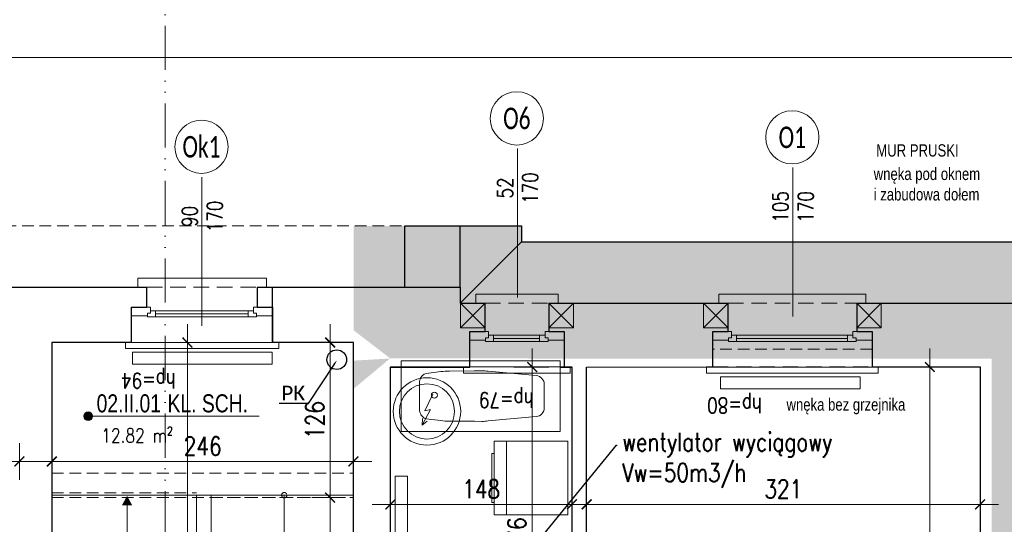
# Model space of a CAD drawing. Header units: millimetres. Extents: x 284606 to 569416, y -192995 to -95103.
# Tile 89 of 178: x 298647 to 299450, y -106456 to -106044. Entities that reach past the tile are written whole.
import ezdxf
from ezdxf import colors
from ezdxf.entities.mleader import LeaderData, LeaderLine
from ezdxf.enums import TextEntityAlignment as Align
from ezdxf.math import Vec2, Vec3

# ---------------------------------------------------------------- set-up
doc = ezdxf.new("R2010")
doc.units = ezdxf.units.MM
doc.linetypes.add('ACAD_ISO12W100', pattern=[21, 12, -3, 0, -3, 0, -3])
doc.linetypes.add('HIDDEN', pattern=[9.525, 6.35, -3.175])
doc.layers.get('0').update_dxf_attribs({"lineweight": 0})
for name, color, linetype, lineweight in [('!STR_Elewacje 0.05', 8, 'Continuous', 5), ('!STR_Konstrukcja 0.20', 200, 'Continuous', 20), ('!STR_Konstrukcja 0.30', 64, 'Continuous', 30), ('!STR_Ocieplenie 0.05', 1, 'Continuous', 5), ('!STR_Opisy 0.09', 8, 'Continuous', 9), ('!STR_Przerywana 0.09', 8, 'HIDDEN', 9), ('!STR_Stolarka okienna', 72, 'Continuous', 15), ('!STR_Wymiarowanie', 254, 'Continuous', 9), ('EKO Opisy 0.09', 8, 'Continuous', 9)]:
    doc.layers.add(name, color=color, linetype=linetype, lineweight=lineweight)
doc.layers.add('!STR_Kreskowanie ścian', color=7, linetype='Continuous', lineweight=5, true_color=0xa6a6a6)
doc.layers.add('EKO Wyposażenie', color=7, linetype='Continuous', lineweight=5, true_color=0x919191)
doc.layers.add('!STR_Obrysy pomieszczeń', color=215, linetype='Continuous', lineweight=9, plot=False)
doc.layers.add('I__KANALIZACJA_SAN', color=7, linetype='KAN_SAN', true_color=0x753b00)
doc.styles.add('1_50', font='txt', dxfattribs={"width": 0.8})
doc.styles.add('AB_Arial', font='NirmalaS.ttf')
doc.styles.add('EKO 1-10', font='romans.shx', dxfattribs={"width": 0.8, "height": 15})
doc.styles.add('EKO 1-5', font='romans.shx', dxfattribs={"width": 0.8, "height": 10})
doc.styles.add('EKO CM 1-50', font='calibri.ttf', dxfattribs={"width": 0.8, "height": 12.5})
doc.styles.add('j-romans', font='romans.shx', dxfattribs={"width": 0.7})
doc.styles.get("Standard").update_dxf_attribs({"font": 'calibri.ttf'})
doc.linetypes.add('KAN_SAN', pattern='A,20,-7,["KS",Standard,S=5,R=0,X=-5,Y=-2.5],-6', length=33)
doc.dimstyles.new('EKO wymiar 1-10', dxfattribs={"dimtxt": 15, "dimasz": 8, "dimexe": 15, "dimexo": 15, "dimgap": 5, "dimtad": 1, "dimdec": 0, "dimtxsty": 'EKO 1-10', "dimblk": 'ARCHTICK', "dimcen": 10, "dimdle": 15, "dimclrd": 256, "dimclre": 256, "dimclrt": 256, "dimazin": 2, "dimtfac": 1, "dimtdec": 0, "dimtmove": 2, "dimatfit": 3, "dimldrblk": 'ARCHTICK', "dimfxl": 15, "dimfxlon": 1, "dimlwd": -1, "dimlwe": -1, "dimarcsym": 0})

# ---------------------------------------------------------------- blocks, each defined once
blk = doc.blocks.new('*U103')
for p, q in [((-2.1, 79.9), (-181.9, 70.3)), ((2.1, 0.1), (-2.1, 79.9)), ((-181.9, 70.3), (-177.6, -9.5)), ((-99.8, 62.8), (-153.9, 55)), ((-93, 63.6), (-84.3, 64)), ((-56.2, 65.3), (-84.3, 64)), ((-32.9, 64.4), (-46.3, 65.3)), ((-20.8, 38.9), (-21.6, 53.8)), ((-162.6, 44.4), (-161.9, 31.3)), ((-20.8, 38.9), (-20, 24)), ((-161.3, 18.3), (-161.9, 31.3)), ((-30.1, 12.3), (-43.4, 9.9)), ((-177.6, -9.5), (2.1, 0.1)), ((-96.9, 6.7), (-151.5, 8.7)), ((-89.9, 6.6), (-81.3, 7.2)), ((-53.2, 8.9), (-81.3, 7.2))]:
    blk.add_line(p, q)
blk.add_circle((-37.7, 39.1), 3.43)
for centre, radius, start, end in [((-91.3, 21.3), 42.4, 92.3418, 101.6861), ((-51.1, 13.2), 52.3, 84.7852, 95.653), ((-32, 54.1), 10.3, 33.0348, 94.5485), ((-38.8, 51.6), 17.4, 6.9775, 27.6922), ((-152.5, 44.9), 10.2, 98.2391, 183.0582), ((-37.4, 24.3), 17.4, 338.425, 359.139), ((-151.1, 18.9), 10.2, 183.0582, 267.8774), ((-30.4, 22.5), 10.3, 271.568, 333.0828), ((-92.7, 48.9), 42.4, 264.4303, 273.7747), ((-53.7, 61.2), 52.3, 270.4635, 281.3312)]:
    blk.add_arc(centre, radius, start, end)
blk = doc.blocks.new('*U302')
at = {"layer": '!STR_Konstrukcja 0.20', "linetype": 'Continuous', "lineweight": 15}
for points in [[(8.12, 52.8), (0.62, 52.8), (0.62, 60.3), (67.62, 60.3), (67.62, 52.8), (60.12, 52.8)], [(-4.38, 0.81), (-9.38, 0.81), (-9.38, -4.19), (77.62, -4.19), (77.62, 0.81), (72.62, 0.81)]]:
    blk.add_lwpolyline(points, dxfattribs=at)
at = {"layer": '!STR_Konstrukcja 0.30', "ltscale": 2}
for points in [[(-4.38, 0.81), (-4.38, 29.68), (8.12, 29.68), (8.12, 52.8)], [(60.12, 52.8), (60.12, 29.68), (72.62, 29.68), (72.62, 0.81)]]:
    blk.add_lwpolyline(points, dxfattribs=at)
at = {"layer": '!STR_Przerywana 0.09', "ltscale": 2}
for points in [[(8.12, 52.8), (60.12, 52.8)], [(-4.38, 0.81), (72.62, 0.81)]]:
    blk.add_lwpolyline(points, dxfattribs=at)
at = {"layer": '!STR_Stolarka okienna', "ltscale": 0.3}
for points in [[(-4.38, 22.64), (-4.38, 29.68), (11.02, 29.68), (11.02, 24.55), (8.52, 24.55), (8.52, 22.64), (-4.38, 22.64)], [(59.55, 21.56), (59.55, 24.55), (57.05, 24.55), (57.05, 26.7), (11.02, 26.7), (11.02, 24.55), (8.52, 24.55), (8.52, 21.56), (59.55, 21.56)], [(15.12, 26.7), (15.12, 21.56)], [(52.62, 24.13), (15.12, 24.13)], [(52.62, 21.56), (52.62, 26.7)], [(72.62, 22.64), (72.62, 29.68), (57.05, 29.68), (57.05, 24.55), (59.55, 24.55), (59.55, 22.64), (72.62, 22.64)]]:
    blk.add_lwpolyline(points, dxfattribs=at)
blk = doc.blocks.new('*U304')
at = {"layer": '!STR_Opisy 0.09', "linetype": 'Continuous'}
blk.add_line((0, 32.11), (0, -89.22), dxfattribs=at)
at = {"layer": '!STR_Opisy 0.09', "ltscale": 0.7, "style": 'EKO 1-5', "width": 0.8}
blk.add_attdef('WYS', text='', height=12.5, rotation=270, dxfattribs=at).set_placement((-10.53, 0), align=Align.MIDDLE_CENTER)
at = {"layer": '!STR_Opisy 0.09', "linetype": 'Continuous', "style": 'EKO 1-5', "width": 0.8}
blk.add_attdef('SZER', text='', height=12.5, rotation=270, dxfattribs=at).set_placement((0, 0), align=Align.BOTTOM_CENTER)
blk.add_attdef('HP=', (-13.26, -166.57), '', height=12.5, rotation=180, dxfattribs=at)
blk = doc.blocks.new('*U101')
for p, q in [((30, 30), (30, -30)), ((30, 30), (90, 30)), ((80, 30), (80, -30)), ((90, 30), (90, -30)), ((30, -30), (90, -30))]:
    blk.add_line(p, q)
blk.add_lwpolyline([(90, -20), (92, -20), (92, 20), (90, 20)])
blk = doc.blocks.new('_ArchTick')
at = {"color": 0, "linetype": 'ByBlock', "const_width": 0.15}
blk.add_lwpolyline([(-0.5, -0.5), (0.5, 0.5)], dxfattribs=at)
blk = doc.blocks.new('*D624')
at = {"layer": '!STR_Wymiarowanie', "ltscale": 1.5, "transparency": 16777216}
for p, q in [((299109.04, -106424.39), (299109.04, -106454.39)), ((299430.04, -106424.39), (299430.04, -106454.39)), ((299094.04, -106439.39), (299445.04, -106439.39))]:
    blk.add_line(p, q, dxfattribs=at)
at = {"layer": 'Defpoints', "color": 0, "ltscale": 1.5, "transparency": 16777216}
for p in [(299109.04, -106327.43), (299430.04, -106327.42), (299430.04, -106439.39)]:
    blk.add_point(p, dxfattribs=at)
at = {"layer": '!STR_Wymiarowanie', "ltscale": 1.5, "transparency": 16777216, "xscale": 8, "yscale": 8, "zscale": 8, "rotation": 180}
blk.add_blockref('_ArchTick', (299109.04, -106439.39), dxfattribs=at)
at = {"layer": '!STR_Wymiarowanie', "ltscale": 1.5, "transparency": 16777216, "xscale": 8, "yscale": 8, "zscale": 8}
blk.add_blockref('_ArchTick', (299430.04, -106439.39), dxfattribs=at)
at = {"layer": '!STR_Wymiarowanie', "ltscale": 1.5, "transparency": 16777216, "insert": (299269.54, -106426.89), "char_height": 15, "attachment_point": 5, "style": 'EKO 1-10'}
blk.add_mtext('321', dxfattribs=at)
blk = doc.blocks.new('*D625')
at = {"layer": '!STR_Wymiarowanie', "ltscale": 1.5, "transparency": 16777216}
for p, q in [((299064.69, -106312.43), (299064.69, -106618.43)), ((299078.21, -106327.43), (299049.69, -106327.43)), ((299079.69, -106603.43), (299049.69, -106603.43))]:
    blk.add_line(p, q, dxfattribs=at)
at = {"layer": 'Defpoints', "color": 0, "ltscale": 1.5, "transparency": 16777216}
for p in [(299093.21, -106327.43), (299064.69, -106603.43), (299097.04, -106603.43)]:
    blk.add_point(p, dxfattribs=at)
at = {"layer": '!STR_Wymiarowanie', "ltscale": 1.5, "transparency": 16777216, "xscale": 8, "yscale": 8, "zscale": 8}
for p, rotation in [((299064.69, -106327.43), 90), ((299064.69, -106603.43), 270)]:
    blk.add_blockref('_ArchTick', p, dxfattribs=dict(at, rotation=rotation))
at = {"layer": '!STR_Wymiarowanie', "ltscale": 1.5, "transparency": 16777216, "insert": (299052.19, -106465.43), "char_height": 15, "attachment_point": 5, "rotation": 90, "style": 'EKO 1-10'}
blk.add_mtext('276', dxfattribs=at)
blk = doc.blocks.new('*U301')
at = {"layer": '!STR_Konstrukcja 0.20', "linetype": 'Continuous', "lineweight": 15}
for points in [[(8.12, 52.77), (0.62, 52.77), (0.62, 60.27), (120.62, 60.27), (120.62, 52.77), (113.12, 52.77)], [(-4.38, 0.81), (-9.38, 0.81), (-9.38, -4.19), (130.62, -4.19), (130.62, 0.81), (125.62, 0.81)]]:
    blk.add_lwpolyline(points, dxfattribs=at)
at = {"layer": '!STR_Konstrukcja 0.30', "ltscale": 2}
for points in [[(-4.38, 0.81), (-4.38, 29.68), (8.12, 29.68), (8.12, 52.77)], [(113.12, 52.77), (113.12, 29.68), (125.62, 29.68), (125.62, 0.81)]]:
    blk.add_lwpolyline(points, dxfattribs=at)
at = {"layer": '!STR_Przerywana 0.09', "ltscale": 2}
for points in [[(8.12, 52.77), (113.12, 52.77)], [(-4.38, 0.81), (125.62, 0.81)]]:
    blk.add_lwpolyline(points, dxfattribs=at)
at = {"layer": '!STR_Stolarka okienna', "ltscale": 0.3}
for points in [[(-4.38, 22.64), (-4.38, 29.68), (11.02, 29.68), (11.02, 24.55), (8.52, 24.55), (8.52, 22.64), (-4.38, 22.64)], [(112.55, 21.56), (112.55, 24.55), (110.05, 24.55), (110.05, 26.7), (11.02, 26.7), (11.02, 24.55), (8.52, 24.55), (8.52, 21.56), (112.55, 21.56)], [(15.12, 26.7), (15.12, 21.56)], [(105.62, 24.13), (15.12, 24.13)], [(105.62, 21.56), (105.62, 26.7)], [(125.62, 22.64), (125.62, 29.68), (110.05, 29.68), (110.05, 24.55), (112.55, 24.55), (112.55, 22.64), (125.62, 22.64)]]:
    blk.add_lwpolyline(points, dxfattribs=at)
blk = doc.blocks.new('*U303')
at = {"layer": '!STR_Opisy 0.09', "linetype": 'Continuous'}
blk.add_line((0, 32.11), (0, -89.22), dxfattribs=at)
at = {"layer": '!STR_Opisy 0.09', "ltscale": 0.7, "style": 'EKO 1-5', "width": 0.8}
blk.add_attdef('WYS', text='', height=12.5, rotation=270, dxfattribs=at).set_placement((-10.53, 0), align=Align.MIDDLE_CENTER)
at = {"layer": '!STR_Opisy 0.09', "linetype": 'Continuous', "style": 'EKO 1-5', "width": 0.8}
blk.add_attdef('SZER', text='', height=12.5, rotation=270, dxfattribs=at).set_placement((0, 0), align=Align.BOTTOM_CENTER)
blk.add_attdef('HP=', (25.22, -155.66), '', height=12.5, rotation=180, dxfattribs=at)
blk = doc.blocks.new('bojler2')
for p, q in [((3.54, -15.77), (-2.89, -29.13)), ((1.82, -28.1), (-5.12, -40.79)), ((-2.89, -29.13), (1.82, -28.1)), ((-5.12, -40.79), (-4.81, -35.54)), ((-5.12, -40.79), (-0.84, -37.72))]:
    blk.add_line(p, q)
for radius in [27.5, 22.5]:
    blk.add_circle((-1.11, -29.71), radius)
blk = doc.blocks.new('*D628')
at = {"layer": '!STR_Wymiarowanie', "ltscale": 1.5, "transparency": 16777216}
for p, q in [((298949.04, -106424.39), (298949.04, -106454.39)), ((299097.04, -106424.39), (299097.04, -106454.39)), ((298934.04, -106439.39), (299112.04, -106439.39))]:
    blk.add_line(p, q, dxfattribs=at)
at = {"layer": 'Defpoints', "color": 0, "ltscale": 1.5, "transparency": 16777216}
for p in [(298949.04, -106327.43), (299097.04, -106327.43), (299097.04, -106439.39)]:
    blk.add_point(p, dxfattribs=at)
at = {"layer": '!STR_Wymiarowanie', "ltscale": 1.5, "transparency": 16777216, "xscale": 8, "yscale": 8, "zscale": 8, "rotation": 180}
blk.add_blockref('_ArchTick', (298949.04, -106439.39), dxfattribs=at)
at = {"layer": '!STR_Wymiarowanie', "ltscale": 1.5, "transparency": 16777216, "xscale": 8, "yscale": 8, "zscale": 8}
blk.add_blockref('_ArchTick', (299097.04, -106439.39), dxfattribs=at)
at = {"layer": '!STR_Wymiarowanie', "ltscale": 1.5, "transparency": 16777216, "insert": (299023.04, -106426.89), "char_height": 15, "attachment_point": 5, "style": 'EKO 1-10'}
blk.add_mtext('148', dxfattribs=at)
blk = doc.blocks.new('*D629')
at = {"layer": '!STR_Wymiarowanie', "ltscale": 1.5, "transparency": 16777216}
for p, q in [((299389, -106312.42), (299389, -106848.43)), ((299404, -106327.42), (299374, -106327.42)), ((299404, -106833.43), (299374, -106833.43))]:
    blk.add_line(p, q, dxfattribs=at)
at = {"layer": 'Defpoints', "color": 0, "ltscale": 1.5, "transparency": 16777216}
for p in [(299430.04, -106327.42), (299389, -106833.43), (299430.04, -106833.43)]:
    blk.add_point(p, dxfattribs=at)
at = {"layer": '!STR_Wymiarowanie', "ltscale": 1.5, "transparency": 16777216, "xscale": 8, "yscale": 8, "zscale": 8}
for p, rotation in [((299389, -106327.42), 90), ((299389, -106833.43), 270)]:
    blk.add_blockref('_ArchTick', p, dxfattribs=dict(at, rotation=rotation))
at = {"layer": '!STR_Wymiarowanie', "ltscale": 1.5, "transparency": 16777216, "insert": (299376.5, -106580.42), "char_height": 15, "attachment_point": 5, "rotation": 90, "style": 'EKO 1-10'}
blk.add_mtext('506', dxfattribs=at)
blk = doc.blocks.new('*D641')
at = {"layer": '!STR_Wymiarowanie', "ltscale": 1.5, "transparency": 16777216}
for p, q in [((298325.45, -106389.39), (298325.45, -106419.39)), ((298646.45, -106389.39), (298646.45, -106419.39)), ((298310.45, -106404.39), (298661.45, -106404.39))]:
    blk.add_line(p, q, dxfattribs=at)
at = {"layer": 'Defpoints', "color": 0, "ltscale": 1.5, "transparency": 16777216}
for p in [(298325.45, -106307.43), (298646.45, -106307.48), (298646.45, -106404.39)]:
    blk.add_point(p, dxfattribs=at)
at = {"layer": '!STR_Wymiarowanie', "ltscale": 1.5, "transparency": 16777216, "xscale": 8, "yscale": 8, "zscale": 8, "rotation": 180}
blk.add_blockref('_ArchTick', (298325.45, -106404.39), dxfattribs=at)
at = {"layer": '!STR_Wymiarowanie', "ltscale": 1.5, "transparency": 16777216, "xscale": 8, "yscale": 8, "zscale": 8}
blk.add_blockref('_ArchTick', (298646.45, -106404.39), dxfattribs=at)
at = {"layer": '!STR_Wymiarowanie', "ltscale": 1.5, "transparency": 16777216, "insert": (298485.95, -106391.89), "char_height": 15, "attachment_point": 5, "style": 'EKO 1-10'}
blk.add_mtext('321', dxfattribs=at)
blk = doc.blocks.new('*U163')
at = {"layer": '!STR_Konstrukcja 0.20', "linetype": 'Continuous', "lineweight": 15}
for points in [[(8.12, 45.81), (0.62, 45.81), (0.62, 53.31), (105.62, 53.31), (105.62, 45.81), (98.12, 45.81)], [(-4.38, 0.81), (-9.38, 0.81), (-9.38, -4.19), (115.62, -4.19), (115.62, 0.81), (110.62, 0.81)]]:
    blk.add_lwpolyline(points, dxfattribs=at)
at = {"layer": '!STR_Konstrukcja 0.30', "ltscale": 2}
for points in [[(-4.38, 0.81), (-4.38, 29.68), (8.12, 29.68), (8.12, 45.81)], [(98.12, 45.81), (98.12, 29.68), (110.62, 29.68), (110.62, 0.81)]]:
    blk.add_lwpolyline(points, dxfattribs=at)
at = {"layer": '!STR_Przerywana 0.09', "ltscale": 2}
for points in [[(8.12, 45.81), (98.12, 45.81)], [(-4.38, 0.81), (110.62, 0.81)]]:
    blk.add_lwpolyline(points, dxfattribs=at)
at = {"layer": '!STR_Stolarka okienna', "ltscale": 0.3}
for points in [[(-4.38, 22.64), (-4.38, 29.68), (11.02, 29.68), (11.02, 24.55), (8.52, 24.55), (8.52, 22.64), (-4.38, 22.64)], [(97.55, 21.56), (97.55, 24.55), (95.05, 24.55), (95.05, 26.7), (11.02, 26.7), (11.02, 24.55), (8.52, 24.55), (8.52, 21.56), (97.55, 21.56)], [(15.12, 26.7), (15.12, 21.56)], [(90.62, 24.13), (15.12, 24.13)], [(90.62, 21.56), (90.62, 26.7)], [(110.62, 22.64), (110.62, 29.68), (95.05, 29.68), (95.05, 24.55), (97.55, 24.55), (97.55, 22.64), (110.62, 22.64)]]:
    blk.add_lwpolyline(points, dxfattribs=at)
blk = doc.blocks.new('*U277')
at = {"layer": '!STR_Opisy 0.09', "linetype": 'Continuous'}
blk.add_line((0, 32.11), (0, -89.22), dxfattribs=at)
at = {"layer": '!STR_Opisy 0.09', "ltscale": 0.7, "style": 'EKO 1-5', "width": 0.8}
blk.add_attdef('WYS', text='', height=12.5, rotation=270, dxfattribs=at).set_placement((-10.53, 0), align=Align.MIDDLE_CENTER)
at = {"layer": '!STR_Opisy 0.09', "linetype": 'Continuous', "style": 'EKO 1-5', "width": 0.8}
blk.add_attdef('SZER', text='', height=12.5, rotation=270, dxfattribs=at).set_placement((0, 0), align=Align.BOTTOM_CENTER)
blk.add_attdef('HP=', (21.4, -127.68), '', height=12.5, rotation=180, dxfattribs=at)
blk = doc.blocks.new('*D651')
at = {"layer": '!STR_Wymiarowanie', "ltscale": 1.5, "transparency": 16777216}
for p, q in [((298672.89, -106389.39), (298672.89, -106419.39)), ((298918.89, -106389.39), (298918.89, -106419.39)), ((298657.89, -106404.39), (298933.89, -106404.39))]:
    blk.add_line(p, q, dxfattribs=at)
at = {"layer": 'Defpoints', "color": 0, "ltscale": 1.5, "transparency": 16777216}
for p in [(298672.89, -106307.43), (298918.89, -106307.43), (298918.89, -106404.39)]:
    blk.add_point(p, dxfattribs=at)
at = {"layer": '!STR_Wymiarowanie', "ltscale": 1.5, "transparency": 16777216, "xscale": 8, "yscale": 8, "zscale": 8, "rotation": 180}
blk.add_blockref('_ArchTick', (298672.89, -106404.39), dxfattribs=at)
at = {"layer": '!STR_Wymiarowanie', "ltscale": 1.5, "transparency": 16777216, "xscale": 8, "yscale": 8, "zscale": 8}
blk.add_blockref('_ArchTick', (298918.89, -106404.39), dxfattribs=at)
at = {"layer": '!STR_Wymiarowanie', "ltscale": 1.5, "transparency": 16777216, "insert": (298795.89, -106391.89), "char_height": 15, "attachment_point": 5, "style": 'EKO 1-10'}
blk.add_mtext('246', dxfattribs=at)
blk = doc.blocks.new('mur pruski')
at = {"layer": '!STR_Ocieplenie 0.05', "ltscale": 1.5}
blk.add_lwpolyline([(0, 20), (20, 20), (20, 0), (0, 0)], close=True, dxfattribs=at)
blk.add_lwpolyline([(0, 20), (20, 0), (20, 20), (0, 0)], dxfattribs=at)
blk = doc.blocks.new('*D652')
at = {"layer": '!STR_Wymiarowanie', "ltscale": 1.5, "transparency": 16777216}
for p, q in [((298899.84, -106292.43), (298899.84, -106448.87)), ((298903.89, -106307.43), (298884.84, -106307.43)), ((298903.89, -106433.87), (298884.84, -106433.87))]:
    blk.add_line(p, q, dxfattribs=at)
at = {"layer": 'Defpoints', "color": 0, "ltscale": 1.5, "transparency": 16777216}
for p in [(298918.89, -106307.43), (298899.84, -106433.87), (298918.89, -106433.87)]:
    blk.add_point(p, dxfattribs=at)
at = {"layer": '!STR_Wymiarowanie', "ltscale": 1.5, "transparency": 16777216, "xscale": 8, "yscale": 8, "zscale": 8}
for p, rotation in [((298899.84, -106307.43), 90), ((298899.84, -106433.87), 270)]:
    blk.add_blockref('_ArchTick', p, dxfattribs=dict(at, rotation=rotation))
at = {"layer": '!STR_Wymiarowanie', "ltscale": 1.5, "transparency": 16777216, "insert": (298887.34, -106370.65), "char_height": 15, "attachment_point": 5, "rotation": 90, "style": 'EKO 1-10'}
blk.add_mtext('126', dxfattribs=at)
blk = doc.blocks.new('*D653')
at = {"layer": '!STR_Wymiarowanie', "ltscale": 1.5, "transparency": 16777216}
for p, q in [((298899.84, -106418.87), (298899.84, -106664.87)), ((298903.89, -106433.87), (298884.84, -106433.87)), ((298903.89, -106649.87), (298884.84, -106649.87))]:
    blk.add_line(p, q, dxfattribs=at)
at = {"layer": 'Defpoints', "color": 0, "ltscale": 1.5, "transparency": 16777216}
for p in [(298918.89, -106433.87), (298899.84, -106649.87), (298918.89, -106649.87)]:
    blk.add_point(p, dxfattribs=at)
at = {"layer": '!STR_Wymiarowanie', "ltscale": 1.5, "transparency": 16777216, "xscale": 8, "yscale": 8, "zscale": 8}
for p, rotation in [((298899.84, -106433.87), 90), ((298899.84, -106649.87), 270)]:
    blk.add_blockref('_ArchTick', p, dxfattribs=dict(at, rotation=rotation))
at = {"layer": '!STR_Wymiarowanie', "ltscale": 1.5, "transparency": 16777216, "insert": (298887.34, -106541.87), "char_height": 15, "attachment_point": 5, "rotation": 90, "style": 'EKO 1-10'}
blk.add_mtext('216', dxfattribs=at)
blk = doc.blocks.new('*D655')
at = {"layer": '!STR_Wymiarowanie', "ltscale": 1.5, "transparency": 16777216}
for p, q in [((298783.43, -106292.43), (298783.43, -106843.43)), ((298798.43, -106307.43), (298768.43, -106307.43)), ((298798.43, -106828.43), (298768.43, -106828.43))]:
    blk.add_line(p, q, dxfattribs=at)
at = {"layer": 'Defpoints', "color": 0, "ltscale": 1.5, "transparency": 16777216}
for p in [(298836.54, -106307.43), (298783.43, -106828.43), (298836.54, -106828.43)]:
    blk.add_point(p, dxfattribs=at)
at = {"layer": '!STR_Wymiarowanie', "ltscale": 1.5, "transparency": 16777216, "xscale": 8, "yscale": 8, "zscale": 8}
for p, rotation in [((298783.43, -106307.43), 90), ((298783.43, -106828.43), 270)]:
    blk.add_blockref('_ArchTick', p, dxfattribs=dict(at, rotation=rotation))
at = {"layer": '!STR_Wymiarowanie', "ltscale": 1.5, "transparency": 16777216, "insert": (298770.93, -106567.93), "char_height": 15, "attachment_point": 5, "rotation": 90, "style": 'EKO 1-10'}
blk.add_mtext('521', dxfattribs=at)
blk = doc.blocks.new('*D661')
at = {"layer": '!STR_Wymiarowanie', "ltscale": 1.5, "transparency": 16777216}
for p, q in [((297578.89, -106090.1), (297578.89, -106060.1)), ((299484.23, -106090.1), (299484.23, -106060.1)), ((297563.89, -106075.1), (299499.23, -106075.1))]:
    blk.add_line(p, q, dxfattribs=at)
at = {"layer": 'Defpoints', "color": 0, "ltscale": 1.5, "transparency": 16777216}
for p in [(299484.23, -106075.1), (299484.23, -106275.43), (297578.89, -106359.43)]:
    blk.add_point(p, dxfattribs=at)
at = {"layer": '!STR_Wymiarowanie', "ltscale": 1.5, "transparency": 16777216, "xscale": 8, "yscale": 8, "zscale": 8, "rotation": 180}
blk.add_blockref('_ArchTick', (297578.89, -106075.1), dxfattribs=at)
at = {"layer": '!STR_Wymiarowanie', "ltscale": 1.5, "transparency": 16777216, "xscale": 8, "yscale": 8, "zscale": 8}
blk.add_blockref('_ArchTick', (299484.23, -106075.1), dxfattribs=at)
at = {"layer": '!STR_Wymiarowanie', "ltscale": 1.5, "transparency": 16777216, "insert": (298531.56, -106062.6), "char_height": 15, "attachment_point": 5, "style": 'EKO 1-10'}
blk.add_mtext('1905', dxfattribs=at)
blk = doc.blocks.new('*U506')
at = {"ltscale": 0.3}
blk.add_hatch(color=256, dxfattribs=at).paths.add_polyline_path([(-0.91, 50, 1), (6.82, 50, 1)])
at = {"ltscale": 1.5}
blk.add_line((17.59, 50), (154.57, 50), dxfattribs=at)
at = {"ltscale": 0.3}
blk.add_lwpolyline([(17.59, 50), (2.95, 50)], dxfattribs=at)
blk.add_circle((2.95, 50), 3.86, dxfattribs=at)
at = {"ltscale": 1.5, "width": 0.8}
for tag, p, height, style in [('NR_POM.', (10.51, 53.45), 16, 'AB_Arial'), ('NAZWA_POMIESZCZENIA', (66.91, 53.45), 16, 'AB_Arial'), ('POSADZKA', (9.08, 4), 12.5, 'EKO 1-5')]:
    blk.add_attdef(tag, p, '', height=height, rotation=0, dxfattribs=dict(at, style=style))
at = {"ltscale": 1.5, "style": 'EKO 1-5', "width": 0.8}
blk.add_attdef('POWIERZCHNIA', text='', height=12.5, rotation=0, dxfattribs=at).set_placement((78.06, 22.91), align=Align.BOTTOM_RIGHT)
blk = doc.blocks.new('KÓLKO')
at = {"layer": '!STR_Opisy 0.09'}
blk.add_circle((0, -15.51), 15.51, dxfattribs=at)
at = {"layer": '!STR_Opisy 0.09', "style": 'EKO 1-10', "width": 0.8}
blk.add_attdef('NR', text='', height=15, dxfattribs=at).set_placement((0, -15.51), align=Align.MIDDLE_CENTER)

msp = doc.modelspace()

# ---------------------------------------------------------------- hatches: boundary and pattern name
at = {"layer": '!STR_Kreskowanie ścian', "ltscale": 1.5}
h = msp.add_hatch(dxfattribs=at)
h.set_pattern_fill('AR-B88', color=256, scale=0.1, angle=90)
h.set_pattern_definition([(90, (10593.899, 1826.681), (-20.32, 1e-15), []), (180, (10593.899, 1826.681), (-20.32, -10.16), [20.32, -20.32])])
h.paths.add_polyline_path([(298061.74, -107423.52), (298016.74, -107423.52), (298016.74, -107417.52), (298016.69, -107417.52), (297966.69, -107467.52), (297966.69, -107473.52), (298061.74, -107473.52)])
h.paths.add_polyline_path([(298061.74, -107378.52), (298061.74, -107372.52), (298061.69, -107375.47), (298016.69, -107417.52), (298016.74, -107417.52), (298016.74, -107423.52), (298061.74, -107423.52)])
h.paths.add_polyline_path([(298103.54, -106262.52), (298148.45, -106262.43), (298148.45, -106212.43), (298053.49, -106212.52), (298053.45, -106359.43), (298103.54, -106359.43)])
h.paths.add_polyline_path([(298146.92, -106262.52), (298103.54, -106262.52), (298103.54, -106359.43), (298163.36, -106360.45), (298146.92, -106360.45)])
h.paths.add_polyline_path([(299005.94, -106275.53), (299005.99, -106275.52), (299005.99, -106262.52), (298918.99, -106262.52), (298918.99, -106307.52), (298918.99, -106307.52), (298918.99, -106322.24), (298948.99, -106320.51), (298948.94, -106320.47)])
h.paths.add_polyline_path([(299055.94, -106225.53), (299055.94, -106212.52), (298918.99, -106212.52), (298918.99, -106262.52), (299005.99, -106262.52), (299005.99, -106275.52), (299005.94, -106275.53)])
h.paths.add_polyline_path([(298948.99, -106320.51), (298918.94, -106297.48), (298918.94, -106349.11), (298918.99, -106431.96), (298918.99, -106345.22), (298948.99, -106320.23)])
h.paths.add_polyline_path([(298806.22, -106585.49), (298806.22, -106550.56)])
h.paths.add_polyline_path([(297644.36, -106571.25), (297644.36, -106517.21)])
h.paths.add_polyline_path([(299173.34, -106594.18), (299173.34, -106556.39)])
h.paths.add_polyline_path([(298518.76, -107349.73), (298557.11, -107349.73)])
h.paths.add_polyline_path([(297591.89, -107235.92), (297584.39, -107235.92), (297584.39, -107130.92), (297591.89, -107130.92)], flags=16)
h.paths.add_polyline_path([(297627.14, -107220.92), (297622, -107220.92), (297622, -107225.36), (297619.02, -107225.36), (297619.02, -107228.42), (297591.99, -107228.42), (297591.99, -107417.07), (297636.99, -107372.07), (297636.99, -107240.92), (297626.06, -107240.92), (297626.06, -107227.86), (297627.14, -107227.86)])
h.paths.add_polyline_path([(297591.99, -106962.42), (297619.02, -106962.42), (297619.02, -106965.32), (297622, -106965.32), (297622, -106969.42), (297627.14, -106969.42), (297627.14, -106962.82), (297626.06, -106962.82), (297626.06, -106949.92), (297636.99, -106949.92), (297636.99, -106871.18), (297591.99, -106871.18)])
h.paths.add_polyline_path([(297619.02, -107052.42), (297591.99, -107052.42), (297591.99, -107138.42), (297619.02, -107138.42), (297619.02, -107141.32), (297622, -107141.32), (297622, -107145.42), (297627.14, -107145.42), (297627.14, -107138.82), (297626.06, -107138.82), (297626.06, -107125.92), (297636.99, -107125.92), (297636.99, -107064.92), (297626.06, -107064.92), (297626.06, -107051.86), (297627.14, -107051.86), (297627.14, -107044.92), (297622, -107044.92), (297622, -107049.36), (297619.02, -107049.36)])
h.paths.add_polyline_path([(297591.99, -106871.18), (297541.94, -106871.18), (297541.94, -107467.11), (297591.99, -107417.07)])
h.paths.add_polyline_path([(297591.89, -106954.92), (297591.89, -107059.92), (297584.39, -107059.92), (297584.39, -106954.92)], flags=16)
h.paths.add_polyline_path([(299484.33, -107164.42), (299457.92, -107164.42), (299457.92, -107161.36), (299454.94, -107161.36), (299454.94, -107156.92), (299449.8, -107156.92), (299449.8, -107163.86), (299450.88, -107163.86), (299450.88, -107176.92), (299439.33, -107176.92), (299439.33, -107372.52), (299484.33, -107417.52)])
h.paths.add_polyline_path([(299499.23, -107014.92), (299499.23, -106909.92), (299491.73, -106909.92), (299491.73, -107014.92)], flags=16)
h.paths.add_polyline_path([(299499.23, -107007.42), (299484.33, -107007.42), (299484.33, -107074.42), (299499.23, -107074.42), (299499.23, -107066.92), (299491.73, -107066.92), (299491.73, -107171.92), (299499.23, -107171.92), (299499.23, -107164.42), (299484.33, -107164.42), (299484.33, -107417.52), (299534.28, -107467.47), (299534.28, -106225.65), (299484.33, -106275.61), (299484.33, -106917.42), (299499.23, -106917.42)])
h.paths.add_polyline_path([(299449.8, -106924.42), (299454.94, -106924.42), (299454.94, -106920.32), (299457.92, -106920.32), (299457.92, -106917.42), (299484.33, -106917.42), (299484.33, -106275.61), (299439.33, -106320.61), (299439.33, -106904.92), (299450.88, -106904.92), (299450.88, -106917.82), (299449.8, -106917.82)])
h.paths.add_polyline_path([(299454.94, -106999.92), (299449.8, -106999.92), (299449.8, -107006.86), (299450.88, -107006.86), (299450.88, -107019.92), (299439.33, -107019.92), (299439.33, -107061.92), (299450.88, -107061.92), (299450.88, -107074.82), (299449.8, -107074.82), (299449.8, -107081.42), (299454.94, -107081.42), (299454.94, -107077.32), (299457.92, -107077.32), (299457.92, -107074.42), (299484.33, -107074.42), (299484.33, -107007.42), (299457.92, -107007.42), (299457.92, -107004.36), (299454.94, -107004.36)])
h = msp.add_hatch(dxfattribs=at)
h.set_pattern_fill('AR-B88', color=256, scale=0.1)
h.set_pattern_definition([(0, (10593.899, 1826.681), (0, 20.32), []), (90, (10593.899, 1826.681), (-10.16, 20.32), [20.32, -20.32])])
h.paths.add_polyline_path([(298061.69, -107375.47), (297636.54, -107372.52), (297591.99, -107417.07), (297591.99, -107417.52), (298016.69, -107417.52)])
h.paths.add_polyline_path([(298016.69, -107417.52), (297591.54, -107417.52), (297541.94, -107467.11), (297541.94, -107467.52), (297966.69, -107467.52)])
h.paths.add_polyline_path([(299013.16, -107406.89), (299059.13, -107417.52), (299059.13, -107436.52), (298565.93, -107436.52), (298509.93, -107436.52), (298599.95, -107436.52), (298599.95, -107486.52), (299015.21, -107486.52), (299015.21, -107436.47)])
h.paths.add_polyline_path([(299484.33, -107417.52), (299013.16, -107406.89), (299109.08, -107467.52), (299534.28, -107467.52), (299534.28, -107467.47)])
h.paths.add_polyline_path([(299439.33, -107372.52), (299014.08, -107372.52), (299013.16, -107406.89), (299484.33, -107417.52)])
h.paths.add_polyline_path([(299534.28, -106225.65), (299534.28, -106225.62), (299055.94, -106225.53), (299005.94, -106275.53), (299484.33, -106275.61)])
h.paths.add_polyline_path([(299484.33, -106275.61), (299005.94, -106275.53), (298948.94, -106320.47), (299439.34, -106320.6)])
at = {"layer": '!STR_Opisy 0.09', "linetype": 'Continuous'}
h = msp.add_hatch(color=256, dxfattribs=at)
h.dxf.hatch_style = 1
h.paths.add_polyline_path([(298730.01, -106440.11), (298734.19, -106432.49), (298734.19, -106440.11)])
h.paths.add_polyline_path([(298734.19, -106440.11), (298734.19, -106432.49), (298738.37, -106440.11)])

# ---------------------------------------------------------------- linework, layer by layer
at = {"layer": '!STR_Konstrukcja 0.20', "ltscale": 1.5}
for p, q in [((298672.89, -106431.87), (298790.89, -106431.87)), ((298790.89, -106647.87), (298790.89, -106431.87)), ((298790.89, -106431.87), (298918.89, -106431.87)), ((298802.89, -106647.87), (298802.89, -106431.87))]:
    msp.add_line(p, q, dxfattribs=at)
at = {"layer": '!STR_Konstrukcja 0.30', "ltscale": 1.5}
for p, q in [((298960.89, -106262.43), (298960.89, -106212.43)), ((299005.89, -106262.43), (299005.89, -106212.43)), ((299055.89, -106225.43), (299005.89, -106275.43))]:
    msp.add_line(p, q, dxfattribs=at)
for points in [[(298960.89, -106212.43), (299055.89, -106212.43), (299055.89, -106225.43), (299534.23, -106225.52), (299534.23, -107467.42), (299089.03, -107467.42), (299089.03, -107486.42), (298431.9, -107486.42)], [(298441.08, -106262.43), (298750.39, -106262.43)], [(298840.39, -106262.43), (299005.89, -106262.43), (299005.89, -106275.43), (299026.21, -106275.43)], [(298852.89, -106307.43), (298852.89, -106262.43)], [(299078.21, -106275.44), (299224.38, -106275.46)], [(299329.38, -106275.48), (299484.23, -106275.51), (299484.23, -106917.42)], [(298737.89, -106307.43), (298672.89, -106307.43), (298672.89, -106828.43), (298918.89, -106828.43), (298918.89, -106795.43)], [(298918.89, -106695.43), (298918.89, -106307.43), (298852.89, -106307.43)], [(299011.04, -106603.43), (298949.04, -106603.43), (298949.04, -106327.43), (299013.71, -106327.43)], [(299087.35, -106327.43), (299097.04, -106327.43), (299097.04, -106603.43)], [(299109.04, -106686.43), (299109.04, -106327.43), (299211.88, -106327.42)], [(299341.88, -106327.42), (299430.04, -106327.42), (299430.01, -106833.42)]]:
    msp.add_lwpolyline(points, dxfattribs=at)
at = {"layer": '!STR_Obrysy pomieszczeń', "ltscale": 0.3}
for points in [[(298672.89, -106307.43), (298918.89, -106307.43), (298918.89, -106828.43), (298672.89, -106828.43)], [(298949.04, -106327.42), (299097.04, -106327.42), (299097.04, -106603.43), (298949.04, -106603.43)], [(299109.04, -106327.43), (299430.02, -106327.43), (299430.02, -106533.97), (299430.02, -106533.97), (299430.02, -106833.43), (299109.04, -106833.43)]]:
    msp.add_lwpolyline(points, close=True, dxfattribs=at)
at = {"layer": '!STR_Ocieplenie 0.05', "ltscale": 1.5}
msp.add_line((299085.71, -106275.43), (299216.88, -106275.43), dxfattribs=at)
at = {"layer": '!STR_Opisy 0.09', "linetype": 'Continuous'}
for points in [[(298734.19, -106434.49), (298734.02, -106649.87)], [(298862.39, -106647.87), (298862.39, -106431.87)]]:
    msp.add_lwpolyline(points, dxfattribs=at)
at = {"layer": '!STR_Opisy 0.09', "linetype": 'HIDDEN', "ltscale": 2}
msp.add_circle((298862.39, -106431.87), 2.17, dxfattribs=at)
at = {"layer": '!STR_Przerywana 0.09', "ltscale": 1.5}
for p, q in [((298672.89, -106413.87), (298918.89, -106413.87)), ((298672.89, -106429.87), (298790.89, -106429.87)), ((298672.89, -106433.87), (298918.89, -106433.87)), ((298802.89, -106433.87), (298918.89, -106433.87))]:
    msp.add_line(p, q, dxfattribs=at)
for points in [[(298148.45, -106212.43), (298960.89, -106212.43)], [(299341.88, -106327.43), (299341.88, -106312.99), (299211.88, -106312.99), (299211.88, -106327.43)]]:
    msp.add_lwpolyline(points, dxfattribs=at)
at = {"color": 62, "true_color": 0xa3d425}
for points in [[(298852.44, -106315.24), (298852.44, -106325.24), (298738.61, -106325.24), (298738.61, -106315.24)], [(299332.05, -106335.33), (299332.05, -106345.33), (299218.23, -106345.33), (299218.23, -106335.33)], [(298962.89, -106476.36), (298952.89, -106476.36), (298952.89, -106416.38), (298962.89, -106416.38)]]:
    msp.add_lwpolyline(points, close=True, dxfattribs=at)
at = {"layer": 'EKO Opisy 0.09', "color": 133, "linetype": 'ACAD_ISO12W100', "ltscale": 3, "true_color": 0x4ddaea}
msp.add_lwpolyline([(298700.29, -107699.2), (298700.29, -106780.54), (298765.29, -106780.54), (298765.29, -106000.43)], dxfattribs=at)
at = {"layer": 'I__KANALIZACJA_SAN', "lineweight": 30}
msp.add_circle((298905.25, -106321.46), 8.01, dxfattribs=at)

# ---------------------------------------------------------------- block references
at = {"layer": '!STR_Konstrukcja 0.30', "ltscale": 1.5}
for name, p in [('*U302', (299018.09, -106328.23)), ('*U301', (299216.26, -106328.23))]:
    msp.add_blockref(name, p, dxfattribs=at)
at = {"layer": '!STR_Ocieplenie 0.05'}
for p in [(299006.21, -106295.43), (299078.21, -106295.43), (299204.38, -106295.43), (299329.38, -106295.43)]:
    msp.add_blockref('mur pruski', p, dxfattribs=at)
at = {"layer": '!STR_Opisy 0.09'}
ref = msp.add_blockref('*U304', (299052.54, -106181.56), dxfattribs=dict(at, xscale=-1))
ref.add_attrib('SZER', '52', dxfattribs={"linetype": 'Continuous', "height": 12.5, "rotation": 90, "style": 'EKO 1-5', "width": 0.8}).set_placement((299052.54, -106181.56), align=Align.BOTTOM_CENTER)
ref.add_attrib('WYS', '170', dxfattribs={"ltscale": 0.7, "height": 12.5, "rotation": 90, "style": 'EKO 1-5', "width": 0.8}).set_placement((299063.07, -106181.56), align=Align.MIDDLE_CENTER)
ref.add_attrib('HP=', 'hp=79', (299065.8, -106348.14), dxfattribs={"linetype": 'Continuous', "height": 12.5, "rotation": 180, "style": 'EKO 1-5', "width": 0.8})
ref = msp.add_blockref('*U277', (298795.31, -106204.68), dxfattribs=dict(at, xscale=-1))
ref.add_attrib('SZER', '90', dxfattribs={"linetype": 'Continuous', "height": 12.5, "rotation": 90, "style": 'EKO 1-5', "width": 0.8}).set_placement((298795.31, -106204.68), align=Align.BOTTOM_CENTER)
ref.add_attrib('WYS', '170', dxfattribs={"ltscale": 0.7, "height": 12.5, "rotation": 90, "style": 'EKO 1-5', "width": 0.8}).set_placement((298805.84, -106204.68), align=Align.MIDDLE_CENTER)
ref.add_attrib('HP=', 'hp=94', (298773.91, -106332.36), dxfattribs={"linetype": 'Continuous', "height": 12.5, "rotation": 180, "style": 'EKO 1-5', "width": 0.8})
ref = msp.add_blockref('*U303', (299277.21, -106196.98), dxfattribs=dict(at, xscale=-1))
ref.add_attrib('SZER', '105', dxfattribs={"linetype": 'Continuous', "height": 12.5, "rotation": 90, "style": 'EKO 1-5', "width": 0.8}).set_placement((299277.21, -106196.98), align=Align.BOTTOM_CENTER)
ref.add_attrib('WYS', '170', dxfattribs={"ltscale": 0.7, "height": 12.5, "rotation": 90, "style": 'EKO 1-5', "width": 0.8}).set_placement((299287.74, -106196.98), align=Align.MIDDLE_CENTER)
ref.add_attrib('HP=', 'hp=80', (299251.99, -106352.64), dxfattribs={"linetype": 'Continuous', "height": 12.5, "rotation": 180, "style": 'EKO 1-5', "width": 0.8})
ref = msp.add_blockref('*U506', (298699.69, -106413.58), dxfattribs=dict(at, xscale=0.9199999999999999, yscale=0.9199999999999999, zscale=0.9199999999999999))
ref.add_attrib('NAZWA_POM', 'KL. SCH.', (298767.23, -106364.41), dxfattribs={"layer": '0', "ltscale": 1.5, "height": 14.72, "rotation": 0, "style": 'AB_Arial', "width": 0.8})
ref.add_attrib('NUMER_POM', '02.II.01', (298709.36, -106364.41), dxfattribs={"layer": '0', "ltscale": 1.5, "height": 14.72, "rotation": 0, "style": 'AB_Arial', "width": 0.8})
ref.add_attrib('R-SURF', '12.82 m²', dxfattribs={"layer": '0', "ltscale": 1.5, "height": 11.5, "rotation": 0, "style": 'EKO 1-5', "width": 0.8}).set_placement((298771.5, -106392.51), align=Align.BOTTOM_RIGHT)
at = {"layer": '!STR_Stolarka okienna', "ltscale": 1.5}
msp.add_blockref('*U163', (298742.27, -106308.23), dxfattribs=at)
at = {"layer": 'EKO Opisy 0.09'}
ref = msp.add_blockref('KÓLKO', (299052.14, -106103.11), dxfattribs=dict(at, xscale=1.4, yscale=1.4, zscale=1.4))
ref.add_attrib('NR', 'O6', dxfattribs={"height": 17.5, "style": 'EKO CM 1-50', "width": 0.7}).set_placement((299052.14, -106124.81), align=Align.MIDDLE_CENTER)
ref = msp.add_blockref('KÓLKO', (299276.81, -106118.52), dxfattribs=dict(at, xscale=1.4, yscale=1.4, zscale=1.4))
ref.add_attrib('NR', 'O1', dxfattribs={"height": 17.5, "style": 'EKO CM 1-50', "width": 0.7}).set_placement((299276.81, -106140.23), align=Align.MIDDLE_CENTER)
ref = msp.add_blockref('KÓLKO', (298794.91, -106126.22), dxfattribs=dict(at, xscale=1.4, yscale=1.4, zscale=1.4))
ref.add_attrib('NR', 'Ok1', dxfattribs={"height": 17.5, "style": 'EKO CM 1-50', "width": 0.7}).set_placement((298794.91, -106147.93), align=Align.MIDDLE_CENTER)
at = {"layer": 'EKO Wyposażenie', "xscale": -0.7200000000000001, "yscale": 0.7200000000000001, "zscale": 0.7200000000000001, "rotation": 3.058229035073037}
msp.add_blockref('*U103', (298959.28, -106379.94), dxfattribs=at)
at = {"layer": 'EKO Wyposażenie'}
msp.add_blockref('bojler2', (298979.93, -106333.93), dxfattribs=at)
at = {"layer": 'EKO Wyposażenie', "xscale": -1}
msp.add_blockref('*U101', (299123.61, -106417.87), dxfattribs=at)

# ---------------------------------------------------------------- texts
at = {"layer": '!STR_Obrysy pomieszczeń', "ltscale": 0.3, "char_height": 10, "attachment_point": 1, "style": '1_50'}
for s, insert in [('\\A1;MUR PRUSKI', (299345.33, -106145.89)), ('\\A1;wnęka pod oknem\\Pi zabudowa dołem', (299343.22, -106165.04)), ('\\A1;wnęka bez grzejnika', (299272.09, -106353.02))]:
    msp.add_mtext_dynamic_manual_height_columns(s, width=2231.7249, gutter_width=453.61, heights=[120.44], dxfattribs=dict(at, insert=insert))

# ---------------------------------------------------------------- dimensions: what is measured, and where the dimension line sits
at = {"layer": '!STR_Wymiarowanie', "ltscale": 1.5}
for base, p1, p2, picture, middle in [((299484.23, -106075.1), (297578.89, -106359.43), (299484.23, -106275.43), '*D661', (298531.56, -106062.6)), ((298646.45, -106404.39), (298325.45, -106307.43), (298646.45, -106307.48), '*D641', (298485.95, -106391.89)), ((298918.89, -106404.39), (298672.89, -106307.43), (298918.89, -106307.43), '*D651', (298795.89, -106391.89)), ((299097.04, -106439.39), (298949.04, -106327.43), (299097.04, -106327.43), '*D628', (299023.04, -106426.89)), ((299430.04, -106439.39), (299109.04, -106327.43), (299430.04, -106327.42), '*D624', (299269.54, -106426.89))]:
    dim = msp.add_linear_dim(base=base, p1=p1, p2=p2, dimstyle='EKO wymiar 1-10', dxfattribs=at)
    dim.commit()
    dim.dimension.update_dxf_attribs({"geometry": picture, "text_midpoint": middle})
for base, p1, p2, picture, middle in [((298783.43, -106828.43), (298836.54, -106307.43), (298836.54, -106828.43), '*D655', (298770.93, -106567.93)), ((298899.84, -106433.87), (298918.89, -106307.43), (298918.89, -106433.87), '*D652', (298887.34, -106370.65)), ((299064.69, -106603.43), (299093.21, -106327.43), (299097.04, -106603.43), '*D625', (299052.19, -106465.43)), ((299389, -106833.43), (299430.04, -106327.42), (299430.04, -106833.43), '*D629', (299376.5, -106580.42)), ((298899.84, -106649.87), (298918.89, -106433.87), (298918.89, -106649.87), '*D653', (298887.34, -106541.87))]:
    dim = msp.add_linear_dim(base=base, p1=p1, p2=p2, angle=90, dimstyle='EKO wymiar 1-10', dxfattribs=at)
    dim.commit()
    dim.dimension.update_dxf_attribs({"geometry": picture, "text_midpoint": middle})

# ---------------------------------------------------------------- leaders
at = {"layer": '!STR_Elewacje 0.05', "ltscale": 0.3}
ml = msp.add_multileader_mtext('Standard', dxfattribs=at)
ml.set_content('{\\Fromans|c238;\\W0.8;wentylator wyciągowy \\PVw=50m3/h}', color=256, style='j-romans')
ml.set_leader_properties()
ml.build(insert=Vec2(0, 0))
ml.multileader.update_dxf_attribs({"text_right_attachment_type": 6, "dogleg_length": 0.36, "arrow_head_size": 8, "scale": 2})
ctx = ml.context
ctx.base_point, ctx.scale, ctx.char_height, ctx.arrow_head_size, ctx.landing_gap_size, ctx.plane_origin = Vec3(299134.08, -106391.02), 2, 15, 8, 4, Vec3(296959.72, -106821.62)
ctx.right_attachment = 6
notes = []
notes.append((ctx, [(1, (1, 1, 0), (299133.36, -106391.02), (1, 0), 0.72, [(0, [(298989.87, -106567.1)], 0, [])])]))
ctx.mtext.insert, ctx.mtext.flow_direction = Vec3(299138.08, -106381.02), 5
at = {"layer": '!STR_Wymiarowanie', "ltscale": 1.5}
ml = msp.add_multileader_mtext('Standard', dxfattribs=at)
ml.set_content('PK', color=256)
ml.set_leader_properties()
ml.build(insert=Vec2(0, 0))
ml.multileader.update_dxf_attribs({"text_right_attachment_type": 6, "dogleg_length": 0.36})
ctx = ml.context
ctx.base_point, ctx.char_height, ctx.plane_origin = Vec3(298859.94, -106348.72), 12, Vec3(292134.91, -109097.19)
ctx.right_attachment, ctx.text_align_type = 6, 2
notes.append((ctx, [(1, (1, 1, 0), (298881.85, -106357.1), (-1, 0), 0.36, [(0, [(298905.46, -106321.71)], 0, [])])]))
ctx.mtext.insert, ctx.mtext.alignment, ctx.mtext.flow_direction = Vec3(298879.49, -106342.7), 3, 5
for ctx, leaders in notes:
    for number, flags, end, landing, length, lines in leaders:
        leader = LeaderData()
        leader.index, (leader.has_last_leader_line, leader.has_dogleg_vector, leader.attachment_direction) = number, flags
        leader.last_leader_point, leader.dogleg_vector, leader.dogleg_length = Vec3(end), Vec3(landing), length
        for number, points, colour, breaks in lines:
            line = LeaderLine()
            line.index, line.vertices, line.color, line.breaks = number, Vec3.list(points), colors.encode_raw_color(colour), breaks
            leader.lines.append(line)
        ctx.leaders.append(leader)

doc.saveas('drawing.dxf')
